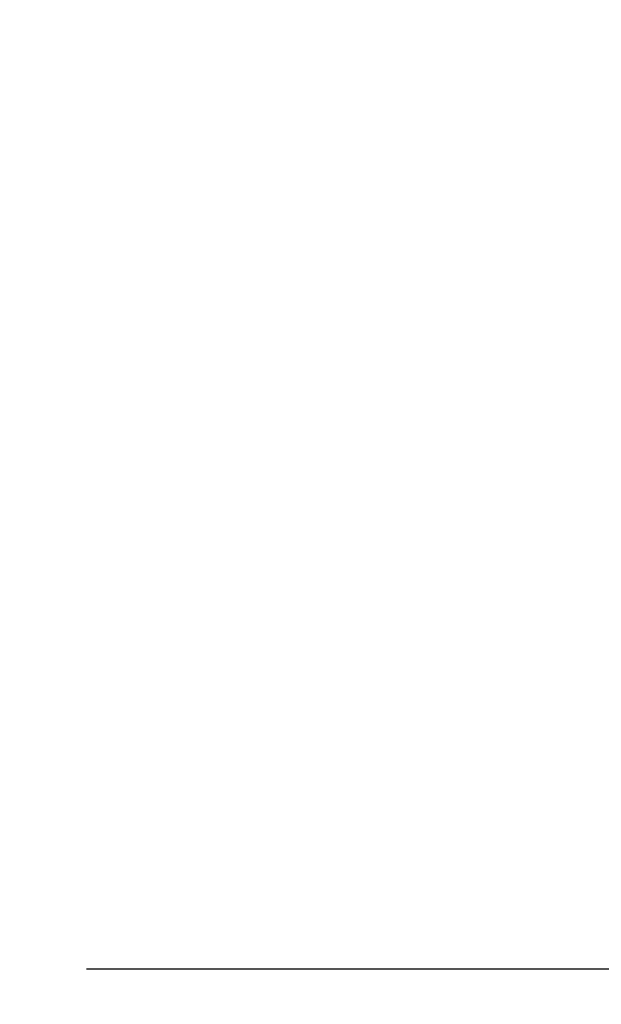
# Model space of a CAD drawing. Header units: millimetres. Extents: x 525 to 788, y 277 to 384.
# Tile 40 of 130: x 722.57 to 729.56, y 324 to 335.84. Entities that reach past the tile are written whole.
import ezdxf

# ---------------------------------------------------------------- set-up
doc = ezdxf.new("R2010")
doc.units = ezdxf.units.MM
doc.header["$LTSCALE"] = 5
doc.header["$PDMODE"] = 3
doc.header["$PDSIZE"] = 0.3125
doc.linetypes.add('CENTER', pattern=[0.6, 0.375, -0.075, 0.075, -0.075])
doc.layers.get('0').update_dxf_attribs({"linetype": 'CONTINUOUS'})
doc.layers.get('Defpoints').update_dxf_attribs({"linetype": 'CONTINUOUS'})
doc.layers.add('dim', color=6, linetype='CONTINUOUS', lineweight=9)
doc.styles.add('Verdana', font='verdana.ttf', dxfattribs={"height": 3})
doc.dimstyles.new('aaaaaaaa 3.0', dxfattribs={"dimtxt": 3, "dimasz": 2.5, "dimexe": 1.25, "dimexo": 0.625, "dimtad": 1, "dimzin": 9, "dimdsep": 46, "dimtxsty": 'Verdana', "dimcen": 0, "dimazin": 0, "dimtfac": 1, "dimtofl": 0, "dimtmove": 0, "dimatfit": 3, "dimfxl": 1, "dimlwd": 25, "dimlwe": 25, "dimarcsym": 0})

# ---------------------------------------------------------------- blocks, each defined once
blk = doc.blocks.new('*D55')
at = {"layer": 'Defpoints', "color": 0}
for p in [(767.508, 331.908), (697.286, 316.938)]:
    blk.add_point(p, dxfattribs=at)
at = {"layer": 'dim', "color": 0, "lineweight": 25}
blk.add_line((785.495, 335.743), (769.953, 332.429), dxfattribs=at)
at = {"layer": 'dim', "color": 0}
blk.add_solid([(769.866, 332.837), (770.04, 332.022), (767.508, 331.908)], dxfattribs=at)
at = {"layer": 'dim', "color": 0, "insert": (778.447, 336.689), "char_height": 3, "attachment_point": 5, "rotation": 12.0345, "style": 'Verdana'}
blk.add_mtext('∅71.8', dxfattribs=at)

msp = doc.modelspace()

# ---------------------------------------------------------------- linework, layer by layer
at = {"color": 1, "linetype": 'CENTER', "ltscale": 5}
msp.add_line((693.373, 324.423), (771.218, 324.423), dxfattribs=at)
at = {"linetype": 'Continuous'}
msp.add_arc((732.397, 324.423), 35.9, 323.5829, 216.3585, dxfattribs=at)

# ---------------------------------------------------------------- dimensions: what is measured, and where the dimension line sits
at = {"layer": 'dim'}
dim = msp.add_diameter_dim_2p(p1=(697.286, 316.938), p2=(767.508, 331.908), dimstyle='aaaaaaaa 3.0', dxfattribs=at)
dim.commit()
dim.dimension.update_dxf_attribs({"geometry": '*D55', "text_midpoint": (777.719, 334.085), "dimtype": 163})

doc.saveas('drawing.dxf')
